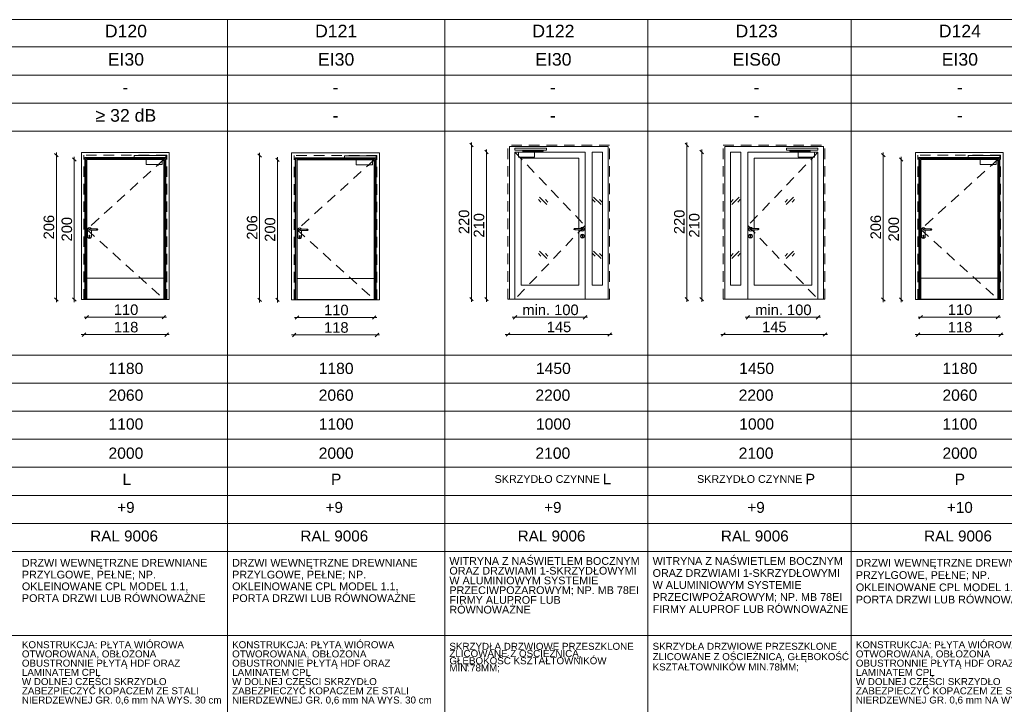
# Paper-space layout 'A-57 ZESTAWIENIE STOLARKI PROJEKTOWANEJ' of a CAD drawing. Header units: millimetres. Extents: x 0 to 900, y 0 to 1010.
# Tile 11 of 63: x 377 to 517, y 101 to 199. Entities that reach past the tile are written whole.
import ezdxf
from ezdxf.xclip import XClip

# ---------------------------------------------------------------- set-up
doc = ezdxf.new("R2010")
doc.units = ezdxf.units.MM
doc.header["$MEASUREMENT"] = 0
doc.header["$XCLIPFRAME"] = 0
doc.linetypes.add('LINIE_3', pattern=[25, 15, -10])
doc.linetypes.add('Przer. długie kreski', pattern=[2.5, 1.5, -1])
doc.layers.add('0_Nr_pióra__1', color=7, linetype='Continuous', lineweight=20)
for name, color, linetype, lineweight, true_color in [('0_Nr_pióra__30', 7, 'Continuous', 5, 0x878787), ('0_Nr_pióra__7', 7, 'Continuous', 18, 0x171717), ('0_Nr_pióra__8', 7, 'Continuous', 13, 0x4c4c4c), ('0_Nr_pióra__94', 7, 'Continuous', 5, 0x3b3b3b)]:
    doc.layers.add(name, color=color, linetype=linetype, lineweight=lineweight, true_color=true_color)
doc.layers.add('A_podrys', color=7, linetype='Continuous')
doc.styles.add('STYL_AUTOMATYCZNY_1', font='arial.ttf')

# ---------------------------------------------------------------- blocks, each defined once
blk = doc.blocks.new('Rysunek_1_1', base_point=(-2089.9, -1946.74))
at = {"layer": '0_Nr_pióra__1', "color": 7, "linetype": 'Continuous', "lineweight": 20}
for p, q in [((441.66, 180.93), (441.16, 181.43)), ((441.41, 181.18), (441.41, 181.56)), ((472.39, 180.93), (471.89, 181.43)), ((472.14, 181.18), (472.14, 181.56)), ((382.43, 179.48), (381.93, 179.98)), ((382.18, 179.73), (382.18, 180.11)), ((411.43, 179.43), (410.93, 179.93)), ((411.18, 179.68), (411.18, 180.06)), ((441.41, 159.18), (441.41, 181.18)), ((443.8, 179.93), (443.3, 180.43)), ((443.55, 180.18), (443.55, 180.56)), ((443.55, 159.18), (443.55, 180.18)), ((472.14, 159.18), (472.14, 181.18)), ((474.52, 179.93), (474.02, 180.43)), ((474.27, 180.18), (474.27, 180.56)), ((474.27, 159.18), (474.27, 180.18)), ((500.42, 179.48), (499.92, 179.98)), ((500.17, 179.73), (500.17, 180.11)), ((382.18, 159.13), (382.18, 179.73)), ((384.99, 178.88), (384.49, 179.38)), ((384.74, 179.13), (384.74, 179.51)), ((384.74, 159.13), (384.74, 179.13)), ((411.18, 159.08), (411.18, 179.68)), ((413.99, 178.83), (413.49, 179.33)), ((413.74, 179.08), (413.74, 179.46)), ((413.74, 159.08), (413.74, 179.08)), ((500.17, 159.13), (500.17, 179.73)), ((502.98, 178.88), (502.48, 179.38)), ((502.73, 179.13), (502.73, 179.51)), ((502.73, 159.13), (502.73, 179.13)), ((381.93, 159.38), (382.43, 158.88)), ((382.18, 158.76), (382.18, 159.13)), ((384.49, 159.38), (384.99, 158.88)), ((384.74, 158.76), (384.74, 159.13)), ((410.93, 159.33), (411.43, 158.83)), ((411.18, 158.71), (411.18, 159.08)), ((413.49, 159.33), (413.99, 158.83)), ((413.74, 158.71), (413.74, 159.08)), ((441.16, 159.43), (441.66, 158.93)), ((441.41, 158.81), (441.41, 159.18)), ((443.3, 159.43), (443.8, 158.93)), ((443.55, 158.81), (443.55, 159.18)), ((471.89, 159.43), (472.39, 158.93)), ((472.14, 158.81), (472.14, 159.18)), ((474.02, 159.43), (474.52, 158.93)), ((474.27, 158.81), (474.27, 159.18)), ((499.92, 159.38), (500.42, 158.88)), ((500.17, 158.76), (500.17, 159.13)), ((502.48, 159.38), (502.98, 158.88)), ((502.73, 158.76), (502.73, 159.13)), ((386.14, 156.61), (386.52, 156.61)), ((386.77, 156.86), (386.27, 156.36)), ((386.52, 156.61), (397.52, 156.61)), ((397.27, 156.36), (397.77, 156.86)), ((397.52, 156.61), (397.89, 156.61)), ((416.14, 156.56), (416.52, 156.56)), ((416.77, 156.81), (416.27, 156.31)), ((416.52, 156.56), (427.52, 156.56)), ((427.27, 156.31), (427.77, 156.81)), ((427.52, 156.56), (427.89, 156.56)), ((447.62, 156.59), (447.24, 156.59)), ((447.87, 156.84), (447.37, 156.34)), ((457.62, 156.59), (447.62, 156.59)), ((457.37, 156.34), (457.87, 156.84)), ((457.99, 156.59), (457.62, 156.59)), ((480.47, 156.59), (480.85, 156.59)), ((481.1, 156.84), (480.6, 156.34)), ((480.85, 156.59), (490.85, 156.59)), ((490.6, 156.34), (491.1, 156.84)), ((490.85, 156.59), (491.22, 156.59)), ((505.14, 156.61), (505.52, 156.61)), ((505.77, 156.86), (505.27, 156.36)), ((505.52, 156.61), (516.52, 156.61)), ((516.27, 156.36), (516.77, 156.86)), ((516.52, 156.61), (516.89, 156.61)), ((385.74, 154.12), (386.12, 154.12)), ((386.37, 154.37), (385.87, 153.87)), ((386.12, 154.12), (397.92, 154.12)), ((397.67, 153.87), (398.17, 154.37)), ((397.92, 154.12), (398.29, 154.12)), ((415.74, 154.07), (416.12, 154.07)), ((416.37, 154.32), (415.87, 153.82)), ((416.12, 154.07), (427.92, 154.07)), ((427.67, 153.82), (428.17, 154.32)), ((427.92, 154.07), (428.29, 154.07)), ((446.62, 154.15), (446.24, 154.15)), ((446.87, 154.4), (446.37, 153.9)), ((461.12, 154.15), (446.62, 154.15)), ((460.87, 153.9), (461.37, 154.4)), ((461.49, 154.15), (461.12, 154.15)), ((476.97, 154.15), (477.35, 154.15)), ((477.6, 154.4), (477.1, 153.9)), ((477.35, 154.15), (491.85, 154.15)), ((491.6, 153.9), (492.1, 154.4)), ((491.85, 154.15), (492.22, 154.15)), ((504.74, 154.12), (505.12, 154.12)), ((505.37, 154.37), (504.87, 153.87)), ((505.12, 154.12), (516.92, 154.12)), ((516.67, 153.87), (517.17, 154.37)), ((516.92, 154.12), (517.29, 154.12))]:
    blk.add_line(p, q, dxfattribs=at)
at = {"layer": '0_Nr_pióra__30', "color": 252, "linetype": 'Continuous', "lineweight": 5, "true_color": 0x878787}
for p, q in [((385.75, 180.1), (385.75, 159.13)), ((398.29, 180.1), (385.75, 180.1)), ((398.29, 159.13), (398.29, 180.1)), ((415.75, 180.05), (415.75, 159.08)), ((428.29, 180.05), (415.75, 180.05)), ((428.29, 159.08), (428.29, 180.05)), ((460.92, 180.98), (446.82, 180.98)), ((446.82, 159.18), (446.82, 180.98)), ((447.62, 159.18), (447.62, 180.18)), ((447.62, 180.18), (457.62, 180.18)), ((457.62, 180.18), (457.62, 159.18)), ((458.62, 161.18), (458.62, 180.18)), ((458.62, 180.18), (460.12, 180.18)), ((460.12, 161.18), (460.12, 180.18)), ((460.92, 159.18), (460.92, 180.98)), ((477.55, 180.98), (491.65, 180.98)), ((477.55, 159.18), (477.55, 180.98)), ((478.35, 161.18), (478.35, 180.18)), ((479.85, 180.18), (478.35, 180.18)), ((479.85, 161.18), (479.85, 180.18)), ((480.85, 180.18), (480.85, 159.18)), ((490.85, 180.18), (480.85, 180.18)), ((490.85, 159.18), (490.85, 180.18)), ((491.65, 159.18), (491.65, 180.98)), ((504.75, 180.1), (504.75, 159.13)), ((517.29, 180.1), (504.75, 180.1)), ((517.29, 159.13), (517.29, 180.1)), ((386.25, 159.13), (386.25, 179.4)), ((386.25, 179.4), (397.79, 179.4)), ((386.37, 159.13), (386.37, 179.28)), ((386.37, 179.28), (397.67, 179.28)), ((386.52, 179.13), (386.52, 159.13)), ((397.52, 179.13), (386.52, 179.13)), ((397.52, 159.13), (397.52, 179.13)), ((397.67, 179.28), (397.67, 159.13)), ((397.79, 179.4), (397.79, 159.13)), ((416.25, 159.08), (416.25, 179.35)), ((416.25, 179.35), (427.79, 179.35)), ((416.37, 159.08), (416.37, 179.23)), ((416.37, 179.23), (427.67, 179.23)), ((416.52, 179.08), (416.52, 159.08)), ((427.52, 179.08), (416.52, 179.08)), ((427.52, 159.08), (427.52, 179.08)), ((427.67, 179.23), (427.67, 159.08)), ((427.79, 179.35), (427.79, 159.08)), ((448.5, 161.18), (448.5, 179.3)), ((448.5, 179.3), (456.74, 179.3)), ((456.74, 179.3), (456.74, 169.28)), ((481.73, 179.3), (481.73, 169.28)), ((489.97, 179.3), (481.73, 179.3)), ((489.97, 161.18), (489.97, 179.3)), ((505.25, 159.13), (505.25, 179.4)), ((505.25, 179.4), (516.79, 179.4)), ((505.37, 159.13), (505.37, 179.28)), ((505.37, 179.28), (516.67, 179.28)), ((505.52, 179.13), (505.52, 159.13)), ((516.52, 179.13), (505.52, 179.13)), ((516.52, 159.13), (516.52, 179.13)), ((516.67, 179.28), (516.67, 159.13)), ((516.79, 179.4), (516.79, 159.13)), ((451.31, 173.04), (450.96, 173.4)), ((452.16, 172.69), (451.1, 173.75)), ((452.31, 173.04), (451.96, 173.4)), ((459.05, 173.04), (458.69, 173.4)), ((459.9, 172.69), (458.84, 173.75)), ((460.05, 173.04), (459.69, 173.4)), ((478.42, 173.04), (478.77, 173.4)), ((478.56, 172.69), (479.62, 173.75)), ((479.42, 173.04), (479.77, 173.4)), ((486.15, 173.04), (486.5, 173.4)), ((486.3, 172.69), (487.36, 173.75)), ((487.15, 173.04), (487.5, 173.4)), ((386.66, 169.27), (386.63, 169.13)), ((386.63, 168.13), (386.63, 169.13)), ((386.76, 169.37), (386.66, 169.27)), ((386.9, 169.4), (386.76, 169.37)), ((386.82, 169.2), (386.8, 169.13)), ((386.8, 169.13), (386.82, 169.06)), ((386.84, 169.2), (386.81, 169.13)), ((386.81, 169.13), (386.84, 169.06)), ((386.9, 169.23), (386.82, 169.2)), ((386.82, 169.06), (386.9, 169.03)), ((386.89, 169.2), (386.87, 169.13)), ((386.87, 169.13), (386.89, 169.06)), ((387.03, 169.37), (386.9, 169.4)), ((386.9, 169.23), (388, 169.23)), ((386.9, 169.03), (388, 169.03)), ((386.96, 169.2), (386.95, 169.13)), ((386.95, 169.13), (386.96, 169.06)), ((387.13, 169.27), (387.03, 169.37)), ((387.14, 169.23), (387.13, 169.27)), ((387.17, 168.13), (387.17, 169.03)), ((387.93, 169.2), (387.94, 169.13)), ((387.94, 169.13), (387.93, 169.06)), ((388, 169.23), (388.07, 169.2)), ((388, 169.2), (388.02, 169.13)), ((388.02, 169.13), (388, 169.06)), ((388.07, 169.06), (388, 169.03)), ((388.05, 169.2), (388.08, 169.13)), ((388.08, 169.13), (388.05, 169.06)), ((388.07, 169.2), (388.1, 169.13)), ((388.1, 169.13), (388.07, 169.06)), ((416.66, 169.22), (416.63, 169.08)), ((416.63, 168.08), (416.63, 169.08)), ((416.76, 169.32), (416.66, 169.22)), ((416.9, 169.35), (416.76, 169.32)), ((416.82, 169.15), (416.8, 169.08)), ((416.8, 169.08), (416.82, 169.01)), ((416.84, 169.15), (416.81, 169.08)), ((416.81, 169.08), (416.84, 169.01)), ((416.9, 169.18), (416.82, 169.15)), ((416.82, 169.01), (416.9, 168.98)), ((416.89, 169.15), (416.87, 169.08)), ((416.87, 169.08), (416.89, 169.01)), ((417.03, 169.32), (416.9, 169.35)), ((416.9, 169.18), (418, 169.18)), ((416.9, 168.98), (418, 168.98)), ((416.96, 169.15), (416.95, 169.08)), ((416.95, 169.08), (416.96, 169.01)), ((417.13, 169.22), (417.03, 169.32)), ((417.14, 169.18), (417.13, 169.22)), ((417.17, 168.08), (417.17, 168.98)), ((417.93, 169.15), (417.94, 169.08)), ((417.94, 169.08), (417.93, 169.01)), ((418, 169.18), (418.07, 169.15)), ((418, 169.15), (418.02, 169.08)), ((418.02, 169.08), (418, 169.01)), ((418.07, 169.01), (418, 168.98)), ((418.05, 169.15), (418.08, 169.08)), ((418.08, 169.08), (418.05, 169.01)), ((418.07, 169.15), (418.1, 169.08)), ((418.1, 169.08), (418.07, 169.01)), ((456.07, 169.25), (456.04, 169.18)), ((456.04, 169.18), (456.07, 169.11)), ((456.08, 169.25), (456.05, 169.18)), ((456.05, 169.18), (456.08, 169.11)), ((456.14, 169.28), (456.07, 169.25)), ((456.07, 169.11), (456.14, 169.08)), ((456.13, 169.25), (456.11, 169.18)), ((456.11, 169.18), (456.13, 169.11)), ((457.24, 169.28), (456.14, 169.28)), ((457.24, 169.08), (456.14, 169.08)), ((456.2, 169.25), (456.19, 169.18)), ((456.19, 169.18), (456.2, 169.11)), ((456.74, 169.08), (456.74, 161.18)), ((456.99, 169.28), (457, 169.32)), ((457, 169.05), (456.99, 169.08)), ((457, 169.32), (457.1, 169.42)), ((457.1, 168.95), (457, 169.05)), ((457.1, 169.42), (457.24, 169.45)), ((457.24, 168.91), (457.1, 168.95)), ((457.17, 169.25), (457.18, 169.18)), ((457.18, 169.18), (457.17, 169.11)), ((457.24, 169.45), (457.37, 169.42)), ((457.24, 169.28), (457.31, 169.25)), ((457.24, 169.25), (457.26, 169.18)), ((457.26, 169.18), (457.24, 169.11)), ((457.31, 169.11), (457.24, 169.08)), ((457.37, 168.95), (457.24, 168.91)), ((457.29, 169.25), (457.32, 169.18)), ((457.32, 169.18), (457.29, 169.11)), ((457.31, 169.25), (457.34, 169.18)), ((457.34, 169.18), (457.31, 169.11)), ((457.37, 169.42), (457.47, 169.32)), ((457.47, 169.05), (457.37, 168.95)), ((457.47, 169.32), (457.51, 169.18)), ((457.51, 169.18), (457.47, 169.05)), ((480.99, 169.32), (480.96, 169.18)), ((480.96, 169.18), (480.99, 169.05)), ((481.09, 169.42), (480.99, 169.32)), ((480.99, 169.05), (481.09, 168.95)), ((481.23, 169.45), (481.09, 169.42)), ((481.09, 168.95), (481.23, 168.91)), ((481.15, 169.25), (481.13, 169.18)), ((481.13, 169.18), (481.15, 169.11)), ((481.17, 169.25), (481.14, 169.18)), ((481.14, 169.18), (481.17, 169.11)), ((481.23, 169.28), (481.15, 169.25)), ((481.15, 169.11), (481.23, 169.08)), ((481.22, 169.25), (481.2, 169.18)), ((481.2, 169.18), (481.22, 169.11)), ((481.36, 169.42), (481.23, 169.45)), ((481.23, 169.28), (482.33, 169.28)), ((481.23, 169.08), (482.33, 169.08)), ((481.23, 168.91), (481.36, 168.95)), ((481.29, 169.25), (481.28, 169.18)), ((481.28, 169.18), (481.29, 169.11)), ((481.46, 169.32), (481.36, 169.42)), ((481.36, 168.95), (481.46, 169.05)), ((481.47, 169.28), (481.46, 169.32)), ((481.46, 169.05), (481.47, 169.08)), ((481.73, 169.08), (481.73, 161.18)), ((482.26, 169.25), (482.27, 169.18)), ((482.27, 169.18), (482.26, 169.11)), ((482.33, 169.28), (482.4, 169.25)), ((482.33, 169.25), (482.35, 169.18)), ((482.35, 169.18), (482.33, 169.11)), ((482.4, 169.11), (482.33, 169.08)), ((482.38, 169.25), (482.41, 169.18)), ((482.41, 169.18), (482.38, 169.11)), ((482.4, 169.25), (482.43, 169.18)), ((482.43, 169.18), (482.4, 169.11)), ((505.66, 169.27), (505.63, 169.13)), ((505.63, 168.13), (505.63, 169.13)), ((505.76, 169.37), (505.66, 169.27)), ((505.9, 169.4), (505.76, 169.37)), ((505.82, 169.2), (505.8, 169.13)), ((505.8, 169.13), (505.82, 169.06)), ((505.84, 169.2), (505.81, 169.13)), ((505.81, 169.13), (505.84, 169.06)), ((505.9, 169.23), (505.82, 169.2)), ((505.82, 169.06), (505.9, 169.03)), ((505.89, 169.2), (505.87, 169.13)), ((505.87, 169.13), (505.89, 169.06)), ((506.03, 169.37), (505.9, 169.4)), ((505.9, 169.23), (507, 169.23)), ((505.9, 169.03), (507, 169.03)), ((505.96, 169.2), (505.95, 169.13)), ((505.95, 169.13), (505.96, 169.06)), ((506.13, 169.27), (506.03, 169.37)), ((506.14, 169.23), (506.13, 169.27)), ((506.17, 168.13), (506.17, 169.03)), ((506.93, 169.2), (506.94, 169.13)), ((506.94, 169.13), (506.93, 169.06)), ((507, 169.23), (507.07, 169.2)), ((507, 169.2), (507.02, 169.13)), ((507.02, 169.13), (507, 169.06)), ((507.07, 169.06), (507, 169.03)), ((507.05, 169.2), (507.08, 169.13)), ((507.08, 169.13), (507.05, 169.06)), ((507.07, 169.2), (507.1, 169.13)), ((507.1, 169.13), (507.07, 169.06)), ((386.63, 168.13), (386.66, 168)), ((386.66, 168), (386.76, 167.9)), ((386.76, 167.9), (386.9, 167.86)), ((386.82, 168.23), (386.84, 168.29)), ((386.82, 168.23), (386.85, 168.18)), ((386.9, 168.31), (386.84, 168.29)), ((386.85, 168.18), (386.85, 168.01)), ((386.86, 167.97), (386.85, 168.01)), ((386.9, 167.96), (386.86, 167.97)), ((386.95, 168.29), (386.9, 168.31)), ((386.93, 167.97), (386.9, 167.96)), ((386.9, 167.86), (387.03, 167.9)), ((386.95, 168.01), (386.93, 167.97)), ((386.95, 168.29), (386.97, 168.23)), ((386.95, 168.18), (386.97, 168.23)), ((386.95, 168.18), (386.95, 168.01)), ((387.03, 167.9), (387.13, 168)), ((387.13, 168), (387.17, 168.13)), ((416.63, 168.08), (416.66, 167.95)), ((416.66, 167.95), (416.76, 167.85)), ((416.76, 167.85), (416.9, 167.81)), ((416.82, 168.18), (416.84, 168.24)), ((416.82, 168.18), (416.85, 168.13)), ((416.9, 168.26), (416.84, 168.24)), ((416.85, 168.13), (416.85, 167.96)), ((416.86, 167.92), (416.85, 167.96)), ((416.9, 167.91), (416.86, 167.92)), ((416.95, 168.24), (416.9, 168.26)), ((416.93, 167.92), (416.9, 167.91)), ((416.9, 167.81), (417.03, 167.85)), ((416.95, 167.96), (416.93, 167.92)), ((416.95, 168.24), (416.97, 168.18)), ((416.95, 168.13), (416.97, 168.18)), ((416.95, 168.13), (416.95, 167.96)), ((417.03, 167.85), (417.13, 167.95)), ((417.13, 167.95), (417.17, 168.08)), ((456.97, 168.18), (457, 168.32)), ((457, 168.05), (456.97, 168.18)), ((457, 168.32), (457.1, 168.42)), ((457.1, 167.95), (457, 168.05)), ((457.1, 168.42), (457.24, 168.45)), ((457.24, 167.91), (457.1, 167.95)), ((457.16, 168.28), (457.18, 168.34)), ((457.19, 168.23), (457.16, 168.28)), ((457.18, 168.34), (457.24, 168.36)), ((457.19, 168.23), (457.19, 168.06)), ((457.19, 168.06), (457.2, 168.02)), ((457.2, 168.02), (457.24, 168.01)), ((457.24, 168.45), (457.37, 168.42)), ((457.24, 168.36), (457.29, 168.34)), ((457.24, 168.01), (457.27, 168.02)), ((457.37, 167.95), (457.24, 167.91)), ((457.27, 168.02), (457.29, 168.06)), ((457.29, 168.34), (457.31, 168.28)), ((457.31, 168.28), (457.29, 168.23)), ((457.29, 168.06), (457.29, 168.23)), ((457.37, 168.42), (457.47, 168.32)), ((457.47, 168.05), (457.37, 167.95)), ((457.47, 168.32), (457.51, 168.18)), ((457.51, 168.18), (457.47, 168.05)), ((480.99, 168.32), (480.96, 168.18)), ((480.96, 168.18), (480.99, 168.05)), ((481.09, 168.42), (480.99, 168.32)), ((480.99, 168.05), (481.09, 167.95)), ((481.23, 168.45), (481.09, 168.42)), ((481.09, 167.95), (481.23, 167.91)), ((481.17, 168.34), (481.15, 168.28)), ((481.15, 168.28), (481.18, 168.23)), ((481.23, 168.36), (481.17, 168.34)), ((481.18, 168.06), (481.18, 168.23)), ((481.19, 168.02), (481.18, 168.06)), ((481.23, 168.01), (481.19, 168.02)), ((481.36, 168.42), (481.23, 168.45)), ((481.28, 168.34), (481.23, 168.36)), ((481.26, 168.02), (481.23, 168.01)), ((481.23, 167.91), (481.36, 167.95)), ((481.28, 168.06), (481.26, 168.02)), ((481.3, 168.28), (481.28, 168.34)), ((481.28, 168.23), (481.3, 168.28)), ((481.28, 168.23), (481.28, 168.06)), ((481.46, 168.32), (481.36, 168.42)), ((481.36, 167.95), (481.46, 168.05)), ((481.5, 168.18), (481.46, 168.32)), ((481.46, 168.05), (481.5, 168.18)), ((505.63, 168.13), (505.66, 168)), ((505.66, 168), (505.76, 167.9)), ((505.76, 167.9), (505.9, 167.86)), ((505.82, 168.23), (505.84, 168.29)), ((505.82, 168.23), (505.85, 168.18)), ((505.9, 168.31), (505.84, 168.29)), ((505.85, 168.18), (505.85, 168.01)), ((505.86, 167.97), (505.85, 168.01)), ((505.9, 167.96), (505.86, 167.97)), ((505.95, 168.29), (505.9, 168.31)), ((505.93, 167.97), (505.9, 167.96)), ((505.9, 167.86), (506.03, 167.9)), ((505.95, 168.01), (505.93, 167.97)), ((505.95, 168.29), (505.97, 168.23)), ((505.95, 168.18), (505.97, 168.23)), ((505.95, 168.18), (505.95, 168.01)), ((506.03, 167.9), (506.13, 168)), ((506.13, 168), (506.17, 168.13)), ((452.16, 164.99), (451.1, 166.05)), ((459.9, 164.99), (458.84, 166.05)), ((478.56, 164.99), (479.62, 166.05)), ((486.3, 164.99), (487.36, 166.05)), ((451.31, 165.34), (450.96, 165.7)), ((452.31, 165.34), (451.96, 165.7)), ((459.05, 165.34), (458.69, 165.7)), ((460.05, 165.34), (459.69, 165.7)), ((478.42, 165.34), (478.77, 165.7)), ((479.42, 165.34), (479.77, 165.7)), ((486.15, 165.34), (486.5, 165.7)), ((487.15, 165.34), (487.5, 165.7)), ((397.52, 162.18), (386.52, 162.18)), ((427.52, 162.13), (416.52, 162.13)), ((516.52, 162.18), (505.52, 162.18)), ((456.74, 161.18), (448.5, 161.18)), ((458.62, 161.18), (460.12, 161.18)), ((479.85, 161.18), (478.35, 161.18)), ((481.73, 161.18), (489.97, 161.18)), ((385.75, 159.13), (398.29, 159.13)), ((397.52, 159.18), (386.52, 159.18)), ((415.75, 159.08), (428.29, 159.08)), ((427.52, 159.13), (416.52, 159.13)), ((461.12, 159.18), (446.62, 159.18)), ((477.35, 159.18), (491.85, 159.18)), ((504.75, 159.13), (517.29, 159.13)), ((516.52, 159.18), (505.52, 159.18))]:
    blk.add_line(p, q, dxfattribs=at)
at = {"layer": '0_Nr_pióra__30', "color": 252, "linetype": 'Przer. długie kreski', "lineweight": 5, "true_color": 0x878787}
for p, q in [((461.12, 181.18), (446.62, 181.18)), ((446.62, 159.18), (446.62, 181.18)), ((447.62, 180.18), (457.62, 169.68)), ((461.12, 159.18), (461.12, 181.18)), ((477.35, 181.18), (491.85, 181.18)), ((477.35, 159.18), (477.35, 181.18)), ((490.85, 180.18), (480.85, 169.68)), ((491.85, 159.18), (491.85, 181.18)), ((386.12, 159.13), (386.12, 179.73)), ((397.92, 179.73), (386.12, 179.73)), ((397.52, 179.13), (386.52, 169.13)), ((397.92, 159.13), (397.92, 179.73)), ((416.12, 159.08), (416.12, 179.68)), ((427.92, 179.68), (416.12, 179.68)), ((427.52, 179.08), (416.52, 169.08)), ((427.92, 159.08), (427.92, 179.68)), ((505.12, 159.13), (505.12, 179.73)), ((516.92, 179.73), (505.12, 179.73)), ((516.52, 179.13), (505.52, 169.13)), ((516.92, 159.13), (516.92, 179.73)), ((386.52, 169.13), (397.52, 159.18)), ((416.52, 169.08), (427.52, 159.13)), ((457.62, 169.68), (447.62, 159.18)), ((480.85, 169.68), (490.85, 159.18)), ((505.52, 169.13), (516.52, 159.18))]:
    blk.add_line(p, q, dxfattribs=at)
at = {"layer": '0_Nr_pióra__8', "color": 251, "linetype": 'LINIE_3', "lineweight": 13, "true_color": 0x4c4c4c, "flags": 128}
for points in [[(452.12, 180.45), (452.12, 180.75), (447.62, 180.75), (447.62, 180.45)], [(450.42, 180.18), (448.12, 180.18), (448.12, 179.46), (450.42, 179.46)], [(448.72, 180.21), (448.72, 180.39), (451.52, 180.39), (451.52, 180.44), (451.63, 180.44), (451.63, 180.29), (448.8, 180.29), (448.8, 180.21)], [(448.8, 180.21), (448.72, 180.21), (448.72, 180.18), (448.8, 180.18)], [(451.53, 180.44), (451.62, 180.44), (451.62, 180.45), (451.53, 180.45)], [(486.35, 180.45), (486.35, 180.75), (490.85, 180.75), (490.85, 180.45)], [(489.75, 180.21), (489.75, 180.39), (486.94, 180.39), (486.94, 180.44), (486.83, 180.44), (486.83, 180.29), (489.66, 180.29), (489.66, 180.21)], [(486.93, 180.44), (486.84, 180.44), (486.84, 180.45), (486.93, 180.45)], [(488.04, 180.18), (490.35, 180.18), (490.35, 179.46), (488.04, 179.46)], [(489.66, 180.21), (489.74, 180.21), (489.74, 180.18), (489.66, 180.18)], [(393.29, 179.4), (393.29, 179.7), (397.79, 179.7), (397.79, 179.4)], [(396.69, 179.16), (396.69, 179.34), (393.88, 179.34), (393.88, 179.39), (393.77, 179.39), (393.77, 179.24), (396.6, 179.24), (396.6, 179.16)], [(393.87, 179.39), (393.78, 179.39), (393.78, 179.4), (393.87, 179.4)], [(394.98, 179.13), (397.29, 179.13), (397.29, 178.41), (394.98, 178.41)], [(396.6, 179.16), (396.68, 179.16), (396.68, 179.13), (396.6, 179.13)], [(423.29, 179.35), (423.29, 179.65), (427.79, 179.65), (427.79, 179.35)], [(426.69, 179.11), (426.69, 179.29), (423.88, 179.29), (423.88, 179.34), (423.77, 179.34), (423.77, 179.19), (426.6, 179.19), (426.6, 179.11)], [(423.87, 179.34), (423.78, 179.34), (423.78, 179.35), (423.87, 179.35)], [(424.98, 179.08), (427.29, 179.08), (427.29, 178.36), (424.98, 178.36)], [(426.6, 179.11), (426.68, 179.11), (426.68, 179.08), (426.6, 179.08)], [(512.29, 179.4), (512.29, 179.7), (516.79, 179.7), (516.79, 179.4)], [(515.69, 179.16), (515.69, 179.34), (512.88, 179.34), (512.88, 179.39), (512.77, 179.39), (512.77, 179.24), (515.6, 179.24), (515.6, 179.16)], [(512.87, 179.39), (512.78, 179.39), (512.78, 179.4), (512.87, 179.4)], [(513.98, 179.13), (516.29, 179.13), (516.29, 178.41), (513.98, 178.41)], [(515.6, 179.16), (515.68, 179.16), (515.68, 179.13), (515.6, 179.13)]]:
    blk.add_lwpolyline(points, close=True, dxfattribs=at)
for points in [[(448.86, 179.46), (448.59, 179.46), (448.59, 179.43, 0.458316), (448.86, 179.43)], [(489.6, 179.46), (489.87, 179.46), (489.87, 179.43, -0.458316), (489.6, 179.43)], [(396.54, 178.41), (396.81, 178.41), (396.81, 178.38, -0.458316), (396.54, 178.38)], [(426.54, 178.36), (426.81, 178.36), (426.81, 178.33, -0.458316), (426.54, 178.33)], [(515.54, 178.41), (515.81, 178.41), (515.81, 178.38, -0.458316), (515.54, 178.38)]]:
    blk.add_lwpolyline(points, format="xyb", close=True, dxfattribs=at)
at = {"layer": '0_Nr_pióra__94', "color": 250, "linetype": 'Continuous', "lineweight": 5, "true_color": 0x3b3b3b}
for p, q in [((78.6, 199.08), (793.6, 199.08)), ((406.6, 199.08), (406.6, 6.68)), ((437.6, 199.08), (437.6, 6.68)), ((466.6, 199.08), (466.6, 6.68)), ((495.6, 199.08), (495.6, 6.68)), ((793.6, 195.18), (80.6, 195.18)), ((793.6, 191.18), (80.6, 191.18)), ((793.6, 187.18), (80.6, 187.18)), ((793.6, 183.18), (80.6, 183.18)), ((78.6, 151.18), (793.6, 151.18)), ((77.45, 147.18), (793.6, 147.18)), ((78.6, 143.18), (793.6, 143.18)), ((77.45, 139.18), (793.6, 139.18)), ((78.6, 135.18), (793.6, 135.18)), ((63.27, 131.18), (793.6, 131.18)), ((78.6, 127.18), (793.6, 127.18)), ((78.6, 123.18), (793.6, 123.18)), ((78.6, 111.18), (793.6, 111.18))]:
    blk.add_line(p, q, dxfattribs=at)
at = {"layer": '0_Nr_pióra__1', "color": 7, "linetype": 'Continuous', "lineweight": 20, "char_height": 1.5, "width": 3.4323, "attachment_point": 7, "rotation": 90, "style": 'STYL_AUTOMATYCZNY_1'}
for s, insert in [('\\A1;{\\pql;\\fArial|b0|i0|c238|p0;\\W1.000000;220}', (441.11, 168.47)), ('\\A1;{\\pql;\\fArial|b0|i0|c238|p0;\\W1.000000;220}', (471.84, 168.47)), ('\\A1;{\\pql;\\fArial|b0|i0|c238|p0;\\W1.000000;206}', (381.88, 167.72)), ('\\A1;{\\pql;\\fArial|b0|i0|c238|p0;\\W1.000000;200}', (384.44, 167.42)), ('\\A1;{\\pql;\\fArial|b0|i0|c238|p0;\\W1.000000;206}', (410.88, 167.67)), ('\\A1;{\\pql;\\fArial|b0|i0|c238|p0;\\W1.000000;200}', (413.44, 167.37)), ('\\A1;{\\pql;\\fArial|b0|i0|c238|p0;\\W1.000000;210}', (443.25, 167.97)), ('\\A1;{\\pql;\\fArial|b0|i0|c238|p0;\\W1.000000;210}', (473.97, 167.97)), ('\\A1;{\\pql;\\fArial|b0|i0|c238|p0;\\W1.000000;206}', (499.87, 167.72)), ('\\A1;{\\pql;\\fArial|b0|i0|c238|p0;\\W1.000000;200}', (502.43, 167.42))]:
    blk.add_mtext(s, dxfattribs=dict(at, insert=insert))
at = {"layer": '0_Nr_pióra__1', "color": 7, "linetype": 'Continuous', "lineweight": 20, "char_height": 1.5, "attachment_point": 7, "style": 'STYL_AUTOMATYCZNY_1'}
for s, insert, width in [('\\A1;{\\pql;\\fArial|b0|i0|c238|p0;\\W1.000000;min. 100}', (448.67, 156.89), 7.8901), ('\\A1;{\\pql;\\fArial|b0|i0|c238|p0;\\W1.000000;min. 100}', (481.9, 156.89), 7.8901), ('\\A1;{\\pql;\\fArial|b0|i0|c238|p0;\\W1.000000;110}', (390.38, 156.91), 3.2796), ('\\A1;{\\pql;\\fArial|b0|i0|c238|p0;\\W1.000000;110}', (420.38, 156.86), 3.2796), ('\\A1;{\\pql;\\fArial|b0|i0|c238|p0;\\W1.000000;110}', (509.38, 156.91), 3.2796), ('\\A1;{\\pql;\\fArial|b0|i0|c238|p0;\\W1.000000;118}', (390.38, 154.42), 3.2796), ('\\A1;{\\pql;\\fArial|b0|i0|c238|p0;\\W1.000000;118}', (420.38, 154.37), 3.2796), ('\\A1;{\\pql;\\fArial|b0|i0|c238|p0;\\W1.000000;145}', (452.15, 154.45), 3.4323), ('\\A1;{\\pql;\\fArial|b0|i0|c238|p0;\\W1.000000;145}', (482.88, 154.45), 3.4323), ('\\A1;{\\pql;\\fArial|b0|i0|c238|p0;\\W1.000000;118}', (509.38, 154.42), 3.2796)]:
    blk.add_mtext(s, dxfattribs=dict(at, insert=insert, width=width))
at = {"layer": '0_Nr_pióra__7', "color": 250, "linetype": 'Continuous', "lineweight": 18, "true_color": 0x171717, "style": 'STYL_AUTOMATYCZNY_1'}
for s, insert, char_height, attachment_point in [('\\A1;{\\pqc;\\fArial|b0|i0|c238|p0;\\W1.000000;D120}', (392.1, 196.53), 1.8, 8), ('\\A1;{\\pqc;\\fArial|b0|i0|c238|p0;\\W1.000000;D121}', (422.1, 196.56), 1.8, 8), ('\\A1;{\\pqc;\\fArial|b0|i0|c238|p0;\\W1.000000;D122}', (453.1, 196.56), 1.8, 8), ('\\A1;{\\pqc;\\fArial|b0|i0|c238|p0;\\W1.000000;D123}', (482.1, 196.53), 1.8, 8), ('\\A1;{\\pqc;\\fArial|b0|i0|c238|p0;\\W1.000000;D124}', (511.1, 196.56), 1.8, 8), ('\\A1;{\\pqc;\\fArial|b0|i0|c238|p0;\\W1.000000;EI30}', (392.1, 192.49), 1.8, 8), ('\\A1;{\\pqc;\\fArial|b0|i0|c238|p0;\\W1.000000;EI30}', (422.1, 192.49), 1.8, 8), ('\\A1;{\\pqc;\\fArial|b0|i0|c238|p0;\\W1.000000;EI30}', (453.1, 192.49), 1.8, 8), ('\\A1;{\\pqc;\\fArial|b0|i0|c238|p0;\\W1.000000;EIS60}', (482.1, 192.49), 1.8, 8), ('\\A1;{\\pqc;\\fArial|b0|i0|c238|p0;\\W1.000000;EI30}', (511.1, 192.49), 1.8, 8), ('\\A1;{\\pqc;\\fArial|b0|i0|c238|p0;\\W1.000000;-}', (392.02, 188.52), 1.8, 8), ('\\A1;{\\pqc;\\fArial|b0|i0|c238|p0;\\W1.000000;-}', (422.02, 188.52), 1.8, 8), ('\\A1;{\\pqc;\\fArial|b0|i0|c238|p0;\\W1.000000;-}', (453.02, 188.52), 1.8, 8), ('\\A1;{\\pqc;\\fArial|b0|i0|c238|p0;\\W1.000000;-}', (482.1, 188.52), 1.8, 8), ('\\A1;{\\pqc;\\fArial|b0|i0|c238|p0;\\W1.000000;-}', (511.1, 188.52), 1.8, 8), ('\\A1;{\\pqc;\\fArial|b0|i0|c238|p0;\\W1.000000;≥ 32 dB}', (392.1, 184.49), 1.8, 8), ('\\A1;{\\pqc;\\fArial|b0|i0|c238|p0;\\W1.000000;-}', (422.02, 184.52), 1.8, 8), ('\\A1;{\\pqc;\\fArial|b0|i0|c238|p0;\\W1.000000;-}', (453.02, 184.52), 1.8, 8), ('\\A1;{\\pqc;\\fArial|b0|i0|c238|p0;\\W1.000000;-}', (482.1, 184.53), 1.8, 8), ('\\A1;{\\pqc;\\fArial|b0|i0|c238|p0;\\W1.000000;-}', (511.1, 184.53), 1.8, 8), ('\\A1;{\\pqc;\\fArial|b0|i0|c238|p0;\\W1.000000;1180}', (392.1, 148.48), 1.6, 8), ('\\A1;{\\pqc;\\fArial|b0|i0|c238|p0;\\W1.000000;1180}', (422.1, 148.48), 1.6, 8), ('\\A1;{\\pqc;\\fArial|b0|i0|c238|p0;\\W1.000000;1450}', (453.1, 148.48), 1.6, 8), ('\\A1;{\\pqc;\\fArial|b0|i0|c238|p0;\\W1.000000;1450}', (482.1, 148.48), 1.6, 8), ('\\A1;{\\pqc;\\fArial|b0|i0|c238|p0;\\W1.000000;1180}', (511.1, 148.48), 1.6, 8), ('\\A1;{\\pqc;\\fArial|b0|i0|c238|p0;\\W1.000000;2060}', (392.1, 144.66), 1.6, 8), ('\\A1;{\\pqc;\\fArial|b0|i0|c238|p0;\\W1.000000;2060}', (422.1, 144.66), 1.6, 8), ('\\A1;{\\pqc;\\fArial|b0|i0|c238|p0;\\W1.000000;2200}', (453.02, 144.66), 1.6, 8), ('\\A1;{\\pqc;\\fArial|b0|i0|c238|p0;\\W1.000000;2200}', (482.02, 144.66), 1.6, 8), ('\\A1;{\\pqc;\\fArial|b0|i0|c238|p0;\\W1.000000;2060}', (511.1, 144.66), 1.6, 8), ('\\A1;{\\pqc;\\fArial|b0|i0|c238|p0;\\W1.000000;1100}', (392.1, 140.54), 1.6, 8), ('\\A1;{\\pqc;\\fArial|b0|i0|c238|p0;\\W1.000000;1100}', (422.1, 140.54), 1.6, 8), ('\\A1;{\\pqc;\\fArial|b0|i0|c238|p0;\\W1.000000;1000}', (453.1, 140.54), 1.6, 8), ('\\A1;{\\pqc;\\fArial|b0|i0|c238|p0;\\W1.000000;1000}', (482.1, 140.54), 1.6, 8), ('\\A1;{\\pqc;\\fArial|b0|i0|c238|p0;\\W1.000000;1100}', (511.1, 140.54), 1.6, 8), ('\\A1;{\\pqc;\\fArial|b0|i0|c238|p0;\\W1.000000;2000}', (392.1, 136.38), 1.6, 8), ('\\A1;{\\pqc;\\fArial|b0|i0|c238|p0;\\W1.000000;2000}', (422.1, 136.38), 1.6, 8), ('\\A1;{\\pqc;\\fArial|b0|i0|c238|p0;\\W1.000000;2100}', (453.02, 136.38), 1.6, 8), ('\\A1;{\\pqc;\\fArial|b0|i0|c238|p0;\\W1.000000;2100}', (482.02, 136.38), 1.6, 8), ('\\A1;{\\pqc;\\fArial|b0|i0|c238|p0;\\W1.000000;2000}', (511.1, 136.38), 1.6, 8), ('\\A1;{\\pqc;\\fArial|b0|i0|c238|p0;\\W1.000000;P}', (422.1, 132.68), 1.6, 8), ('\\A1;{\\pqc;\\fArial|b0|i0|c238|p0;\\W1.000000;SKRZYDŁO CZYNNE \\fArial|b0|i0|c238|p0;\\H1.363636x;\\W1.000000;L}', (453.02, 134.26), 1.1, 2), ('\\A1;{\\pqc;\\fArial|b0|i0|c238|p0;\\W1.000000;SKRZYDŁO CZYNNE \\fArial|b0|i0|c238|p0;\\H1.363636x;\\W1.000000;P}', (482.02, 134.26), 1.1, 2), ('\\A1;{\\pqc;\\fArial|b0|i0|c238|p0;\\W1.000000;P}', (511.1, 132.68), 1.6, 8), ('\\A1;{\\pqc;\\fArial|b0|i0|c238|p0;\\W1.000000;+9}', (392.1, 128.66), 1.5567, 8), ('\\A1;{\\pqc;\\fArial|b0|i0|c238|p0;\\W1.000000;+9}', (421.83, 128.66), 1.5567, 8), ('\\A1;{\\pqc;\\fArial|b0|i0|c238|p0;\\W1.000000;+9}', (453.02, 128.66), 1.5567, 8), ('\\A1;{\\pqc;\\fArial|b0|i0|c238|p0;\\W1.000000;+9}', (482.02, 128.66), 1.5567, 8), ('\\A1;{\\pqc;\\fArial|b0|i0|c238|p0;\\W1.000000;+10}', (511.1, 128.66), 1.5567, 8), ('\\A1;{\\pqc;\\fArial|b0|i0|c238|p0;\\W1.000000;RAL 9006}', (391.84, 124.58), 1.5567, 8), ('\\A1;{\\pqc;\\fArial|b0|i0|c238|p0;\\W1.000000;RAL 9006}', (421.84, 124.58), 1.5567, 8), ('\\A1;{\\pqc;\\fArial|b0|i0|c238|p0;\\W1.000000;RAL 9006}', (452.84, 124.58), 1.5567, 8), ('\\A1;{\\pqc;\\fArial|b0|i0|c238|p0;\\W1.000000;RAL 9006}', (481.84, 124.58), 1.5567, 8), ('\\A1;{\\pqc;\\fArial|b0|i0|c238|p0;\\W1.000000;RAL 9006}', (510.84, 124.58), 1.5567, 8)]:
    blk.add_mtext(s, dxfattribs=dict(at, insert=insert, char_height=char_height, attachment_point=attachment_point))
at = {"layer": '0_Nr_pióra__7', "color": 250, "linetype": 'Continuous', "lineweight": 18, "true_color": 0x171717, "attachment_point": 1, "style": 'STYL_AUTOMATYCZNY_1'}
for s, insert, char_height, width, line_spacing_factor in [('\\A1;{\\pql;\\fArial|b0|i0|c238|p0;\\W1.000000;DRZWI WEWNĘTRZNE DREWNIANE \\fArial|b0|i0|c238|p0;\\W1.000000;PRZYLGOWE, PEŁNE; NP. OKLEINOWANE \\fArial|b0|i0|c238|p0;\\W1.000000;CPL MODEL 1.1,  PORTA DRZWI LUB \\fArial|b0|i0|c238|p0;\\W1.000000;RÓWNOWAŻNE}', (377.26, 122.1), 1.1, 27.5, 0.916119), ('\\A1;{\\pql;\\fArial|b0|i0|c238|p0;\\W1.000000;DRZWI WEWNĘTRZNE DREWNIANE \\fArial|b0|i0|c238|p0;\\W1.000000;PRZYLGOWE, PEŁNE; NP. OKLEINOWANE \\fArial|b0|i0|c238|p0;\\W1.000000;CPL MODEL 1.1,  PORTA DRZWI LUB \\fArial|b0|i0|c238|p0;\\W1.000000;RÓWNOWAŻNE}', (407.26, 122.1), 1.1, 29.4591, 0.916119), ('\\A1;{\\pql;\\fArial|b0|i0|c238|p0;\\W1.000000;WITRYNA Z NAŚWIETLEM BOCZNYM \\fArial|b0|i0|c238|p0;\\W1.000000;ORAZ DRZWIAMI 1-SKRZYDŁOWYMI W \\fArial|b0|i0|c238|p0;\\W1.000000;ALUMINIOWYM SYSTEMIE \\fArial|b0|i0|c238|p0;\\W1.000000;PRZECIWPOŻAROWYM; NP. MB 78EI \\fArial|b0|i0|c238|p0;\\W1.000000;FIRMY \\fArial|b0|i0|c238|p0;\\W1.000000;ALUPROF LUB RÓWNOWAŻNE}', (438.26, 122.36), 1.1, 27.5, 0.757435), ('\\A1;{\\pql;\\fArial|b0|i0|c238|p0;\\W1.000000;WITRYNA Z NAŚWIETLEM BOCZNYM \\fArial|b0|i0|c238|p0;\\W1.000000;ORAZ DRZWIAMI 1-SKRZYDŁOWYMI W \\fArial|b0|i0|c238|p0;\\W1.000000;ALUMINIOWYM SYSTEMIE \\fArial|b0|i0|c238|p0;\\W1.000000;PRZECIWPOŻAROWYM; NP. MB 78EI \\fArial|b0|i0|c238|p0;\\W1.000000;FIRMY \\fArial|b0|i0|c238|p0;\\W1.000000;ALUPROF LUB RÓWNOWAŻNE}', (467.26, 122.36), 1.1, 28, 0.934815), ('\\A1;{\\pql;\\fArial|b0|i0|c238|p0;\\W1.000000;DRZWI WEWNĘTRZNE DREWNIANE \\fArial|b0|i0|c238|p0;\\W1.000000;PRZYLGOWE, PEŁNE; NP. OKLEINOWANE \\fArial|b0|i0|c238|p0;\\W1.000000;CPL MODEL 1.1,  PORTA DRZWI LUB \\fArial|b0|i0|c238|p0;\\W1.000000;RÓWNOWAŻNE}', (496.26, 122.1), 1.1, 29.4591, 0.953531), ('\\A1;{\\pql;\\fArial|b0|i0|c238|p0;\\W1.000000;KONSTRUKCJA: PŁYTA WIÓROWA OTWOROWANA, OBŁOŻONA OBUSTRONNIE PŁYTĄ HDF ORAZ LAMINATEM CPL\\P\\pql;\\fArial|b0|i0|c238|p0;\\W1.000000;W DOLNEJ CZĘŚCI SKRZYDŁO ZABEZPIECZYĆ KOPACZEM ZE STALI NIERDZEWNEJ GR. 0,6 mm NA WYS. 30 cm}', (377.26, 110.36), 1, 29.2871, 0.789177), ('\\A1;{\\pql;\\fArial|b0|i0|c238|p0;\\W1.000000;KONSTRUKCJA: PŁYTA WIÓROWA OTWOROWANA, OBŁOŻONA OBUSTRONNIE PŁYTĄ HDF ORAZ LAMINATEM CPL\\P\\pql;\\fArial|b0|i0|c238|p0;\\W1.000000;W DOLNEJ CZĘŚCI SKRZYDŁO ZABEZPIECZYĆ KOPACZEM ZE STALI NIERDZEWNEJ GR. 0,6 mm NA WYS. 30 cm}', (407.26, 110.36), 1, 29.4591, 0.789177), ('\\A1;{\\pql;\\fArial|b0|i0|c238|p0;\\W1.000000;SKRZYDŁA DRZWIOWE PRZESZKLONE \\fArial|b0|i0|c238|p0;\\W1.000000;ZLICOWANE Z OŚCIEŻNICĄ, \\fArial|b0|i0|c238|p0;\\W1.000000;GŁĘBOKOŚĆ KSZTAŁTOWNIKÓW \\fArial|b0|i0|c238|p0;\\W1.000000;MIN.78MM;}', (438.26, 110.13), 1, 27.5, 0.616422), ('\\A1;{\\pql;\\fArial|b0|i0|c238|p0;\\W1.000000;SKRZYDŁA DRZWIOWE PRZESZKLONE \\fArial|b0|i0|c238|p0;\\W1.000000;ZLICOWANE Z OŚCIEŻNICĄ, \\fArial|b0|i0|c238|p0;\\W1.000000;GŁĘBOKOŚĆ KSZTAŁTOWNIKÓW \\fArial|b0|i0|c238|p0;\\W1.000000;MIN.78MM;}', (467.26, 110.13), 1, 28, 0.883417), ('\\A1;{\\pql;\\fArial|b0|i0|c238|p0;\\W1.000000;KONSTRUKCJA: PŁYTA WIÓROWA OTWOROWANA, OBŁOŻONA OBUSTRONNIE PŁYTĄ HDF ORAZ LAMINATEM CPL\\P\\pql;\\fArial|b0|i0|c238|p0;\\W1.000000;W DOLNEJ CZĘŚCI SKRZYDŁO ZABEZPIECZYĆ KOPACZEM ZE STALI NIERDZEWNEJ GR. 0,6 mm NA WYS. 30 cm}', (496.26, 110.36), 1, 29.4591, 0.789177)]:
    blk.add_mtext(s, dxfattribs=dict(at, insert=insert, char_height=char_height, width=width, line_spacing_factor=line_spacing_factor))
at = {"layer": '0_Nr_pióra__8', "color": 251, "linetype": 'Continuous', "lineweight": 13, "true_color": 0x4c4c4c, "insert": (392.24, 132.68), "char_height": 1.6, "attachment_point": 8, "style": 'STYL_AUTOMATYCZNY_1'}
blk.add_mtext('\\A1;{\\pqc;\\fArial|b0|i0|c238|p0;\\W1.000000;L}', dxfattribs=at)

psp = doc.layouts.new('A-57 ZESTAWIENIE STOLARKI PROJEKTOWANEJ')

# ---------------------------------------------------------------- block references
at = {"layer": 'A_podrys', "color": 37, "linetype": 'Continuous', "lineweight": 5, "true_color": 0x656532}
ref = psp.add_blockref('Rysunek_1_1', (-2089.9, -1946.74), dxfattribs=at)
XClip(ref).set_block_clipping_path([(28.6628210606, 4.9003190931), (892.6953650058, 1005.4179299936)])

doc.saveas('drawing.dxf')
